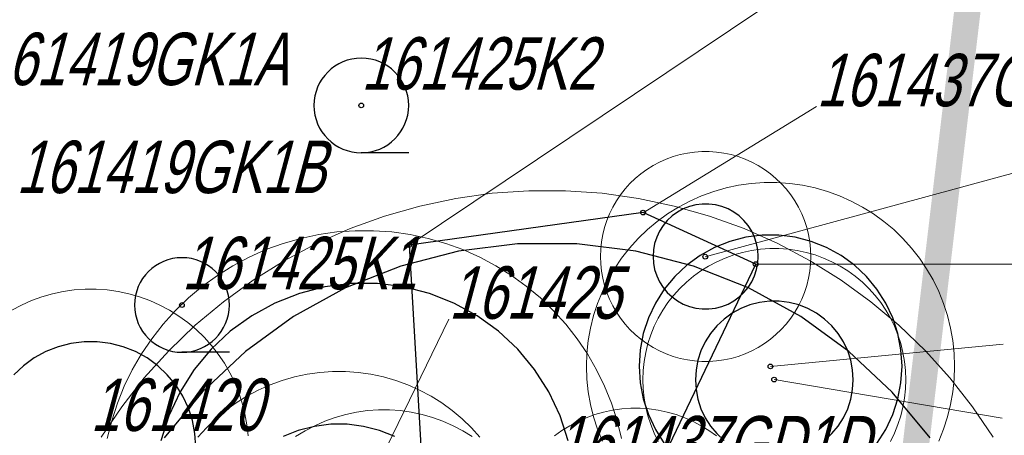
# Model space of a CAD drawing. Header units: metres. Extents: x 7419449 to 7420144, y 5549519 to 5549653.
# Tile 55 of 67: x 7419561 to 7419580, y 5549534 to 5549542. Entities that reach past the tile are written whole.
import ezdxf
from ezdxf.enums import TextEntityAlignment as Align
from ezdxf.lldxf.tags import DXFTag

# ---------------------------------------------------------------- set-up
doc = ezdxf.new("R2010")
doc.units = ezdxf.units.M
doc.layers.add('_4_GRANICA_OPRACOWANIA', color=146, linetype='2', lineweight=53, transparency=0.2)
doc.layers.add('_4_korony', color=7, linetype='Continuous', lineweight=25, true_color=0x7aa300)
for name, color, linetype, lineweight in [('_4_krzewy istniejące', 86, 'Continuous', 30), ('_4_NUMERY_PIKIET', 7, 'Continuous', 15), ('_4_SOD', 30, 'Continuous', 20)]:
    doc.layers.add(name, color=color, linetype=linetype, lineweight=lineweight)
doc.layers.add('_4_PUNKT_INWENTARYZACYJNY', color=7, linetype='Continuous')
doc.styles.add('STANDARD-Working1250', font='arial.ttf', dxfattribs={"height": 2.5})
tags = doc.linetypes.add('2', pattern=[0.9, 0.6, -0.3]).pattern_tags.tags
tags[6:7] = [DXFTag(74, 4), DXFTag(75, 0), DXFTag(340, '0'), DXFTag(46, 1.0), DXFTag(50, 0.0), DXFTag(44, 0.0), DXFTag(45, 0.0)]
tags[4:5] = [DXFTag(74, 4), DXFTag(75, 0), DXFTag(340, '0'), DXFTag(46, 1.0), DXFTag(50, 0.0), DXFTag(44, 0.0), DXFTag(45, 0.0)]

# ---------------------------------------------------------------- blocks, each defined once
blk = doc.blocks.new('A$C38776EB9')
at = {"linetype": 'Continuous', "transparency": 33554623}
blk.add_line((-0.525, -0.525), (0, -0.525), dxfattribs=at)
blk.add_circle((0, 0), 0.525, dxfattribs=at)

msp = doc.modelspace()

# ---------------------------------------------------------------- linework, layer by layer
at = {"layer": '_4_GRANICA_OPRACOWANIA', "lineweight": 30, "ltscale": 3, "const_width": 0.5}
msp.add_lwpolyline([(7419450.062, 5549530.83), (7419458.91, 5549530.45), (7419461.94, 5549530.29), (7419468.08, 5549529.97), (7419483.43, 5549529.18), (7419523.94, 5549526.59), (7419538.19, 5549526.4), (7419548.95, 5549525.8), (7419576.9, 5549524.47), (7419583.97, 5549584.15), (7419584.48, 5549588.54), (7419590.93, 5549644.33), (7419562.5, 5549640.55), (7419487.71, 5549630.61), (7419482.9, 5549629.97), (7419478.25, 5549627.12), (7419462.12, 5549617.26), (7419459.99, 5549593.07), (7419450.09, 5549531.19)], close=True, dxfattribs=at)
at = {"layer": '_4_korony', "linetype": 'Continuous', "flags": 128}
msp.add_lwpolyline([(7419575.038, 5549537.654), (7419575.03, 5549537.779), (7419575.007, 5549537.903), (7419574.968, 5549538.022), (7419574.914, 5549538.136), (7419574.847, 5549538.242), (7419574.767, 5549538.339), (7419574.675, 5549538.425), (7419574.574, 5549538.498), (7419574.464, 5549538.559), (7419574.347, 5549538.605), (7419574.225, 5549538.636), (7419574.101, 5549538.652), (7419573.975, 5549538.652), (7419573.851, 5549538.636), (7419573.729, 5549538.605), (7419573.612, 5549538.559), (7419573.502, 5549538.498), (7419573.401, 5549538.425), (7419573.309, 5549538.339), (7419573.229, 5549538.242), (7419573.162, 5549538.136), (7419573.108, 5549538.022), (7419573.069, 5549537.903), (7419573.046, 5549537.779), (7419573.038, 5549537.654), (7419573.046, 5549537.529), (7419573.069, 5549537.405), (7419573.108, 5549537.286), (7419573.162, 5549537.172), (7419573.229, 5549537.066), (7419573.309, 5549536.969), (7419573.401, 5549536.883), (7419573.502, 5549536.81), (7419573.612, 5549536.749), (7419573.729, 5549536.703), (7419573.851, 5549536.672), (7419573.975, 5549536.656), (7419574.101, 5549536.656), (7419574.225, 5549536.672), (7419574.347, 5549536.703), (7419574.464, 5549536.749), (7419574.574, 5549536.81), (7419574.675, 5549536.883), (7419574.767, 5549536.969), (7419574.847, 5549537.066), (7419574.914, 5549537.172), (7419574.968, 5549537.286), (7419575.007, 5549537.405), (7419575.03, 5549537.529)], close=True, dxfattribs=at)
for points in [[(7419577.296, 5549534.095), (7419577.464, 5549534.36), (7419577.597, 5549534.644), (7419577.694, 5549534.942), (7419577.753, 5549535.251), (7419577.773, 5549535.564), (7419577.753, 5549535.877), (7419577.694, 5549536.186), (7419577.597, 5549536.484), (7419577.464, 5549536.768), (7419577.296, 5549537.033), (7419577.095, 5549537.275), (7419576.867, 5549537.49), (7419576.613, 5549537.675), (7419576.337, 5549537.826), (7419576.046, 5549537.942), (7419575.741, 5549538.02), (7419575.43, 5549538.059), (7419575.116, 5549538.059), (7419574.805, 5549538.02), (7419574.5, 5549537.942), (7419574.209, 5549537.826), (7419573.933, 5549537.675), (7419573.679, 5549537.49), (7419573.451, 5549537.275), (7419573.25, 5549537.033), (7419573.082, 5549536.768), (7419572.949, 5549536.484), (7419572.852, 5549536.186), (7419572.793, 5549535.877), (7419572.773, 5549535.564), (7419572.793, 5549535.251), (7419572.852, 5549534.942), (7419572.949, 5549534.644), (7419573.082, 5549534.36), (7419573.25, 5549534.095)], [(7419578.305, 5549534.202), (7419577.585, 5549535.073), (7419576.761, 5549535.847), (7419575.846, 5549536.511), (7419574.856, 5549537.055), (7419573.805, 5549537.472), (7419572.71, 5549537.753), (7419571.589, 5549537.894), (7419570.459, 5549537.894), (7419569.338, 5549537.753), (7419568.243, 5549537.472), (7419567.192, 5549537.055), (7419566.202, 5549536.511), (7419565.287, 5549535.847), (7419564.463, 5549535.073), (7419563.743, 5549534.202)], [(7419571.424, 5549534.143), (7419571.269, 5549534.62), (7419571.055, 5549535.075), (7419570.786, 5549535.499), (7419570.466, 5549535.886), (7419570.1, 5549536.23), (7419569.693, 5549536.525), (7419569.253, 5549536.767), (7419568.786, 5549536.952), (7419568.3, 5549537.077), (7419567.801, 5549537.14), (7419567.299, 5549537.14), (7419566.8, 5549537.077), (7419566.314, 5549536.952), (7419565.847, 5549536.767), (7419565.407, 5549536.525), (7419565, 5549536.23), (7419564.634, 5549535.886), (7419564.314, 5549535.499), (7419564.045, 5549535.075), (7419563.831, 5549534.62), (7419563.676, 5549534.143)], [(7419576.301, 5549534.151), (7419576.438, 5549534.28), (7419576.559, 5549534.425), (7419576.659, 5549534.584), (7419576.74, 5549534.755), (7419576.798, 5549534.934), (7419576.833, 5549535.119), (7419576.845, 5549535.307), (7419576.833, 5549535.495), (7419576.798, 5549535.68), (7419576.74, 5549535.859), (7419576.659, 5549536.03), (7419576.559, 5549536.189), (7419576.438, 5549536.334), (7419576.301, 5549536.463), (7419576.149, 5549536.573), (7419575.984, 5549536.664), (7419575.809, 5549536.734), (7419575.626, 5549536.78), (7419575.439, 5549536.804), (7419575.251, 5549536.804), (7419575.064, 5549536.78), (7419574.881, 5549536.734), (7419574.706, 5549536.664), (7419574.541, 5549536.573), (7419574.389, 5549536.463), (7419574.252, 5549536.334), (7419574.131, 5549536.189), (7419574.031, 5549536.03), (7419573.95, 5549535.859), (7419573.892, 5549535.68), (7419573.857, 5549535.495), (7419573.845, 5549535.307), (7419573.857, 5549535.119), (7419573.892, 5549534.934), (7419573.95, 5549534.755), (7419574.031, 5549534.584), (7419574.131, 5549534.425), (7419574.252, 5549534.28), (7419574.389, 5549534.151)], [(7419564.344, 5549534.032), (7419564.328, 5549534.283), (7419564.281, 5549534.529), (7419564.204, 5549534.768), (7419564.097, 5549534.996), (7419563.962, 5549535.208), (7419563.802, 5549535.401), (7419563.619, 5549535.573), (7419563.416, 5549535.721), (7419563.196, 5549535.842), (7419562.962, 5549535.934), (7419562.719, 5549535.997), (7419562.47, 5549536.028), (7419562.218, 5549536.028), (7419561.969, 5549535.997), (7419561.726, 5549535.934), (7419561.492, 5549535.842), (7419561.272, 5549535.721), (7419561.069, 5549535.573), (7419560.886, 5549535.401)], [(7419568.13, 5549534.225), (7419567.839, 5549534.341), (7419567.534, 5549534.419), (7419567.223, 5549534.458), (7419566.909, 5549534.458), (7419566.598, 5549534.419), (7419566.293, 5549534.341), (7419566.002, 5549534.225)]]:
    msp.add_lwpolyline(points, dxfattribs=at)
at = {"layer": '_4_krzewy istniejące'}
msp.add_lwpolyline([(7419574.99, 5549537.51), (7419572.85, 5549538.49), (7419568.4, 5549537.87), (7419568.71, 5549532.52), (7419572.659, 5549532.62), (7419574.99, 5549537.51)], dxfattribs=at)
at = {"layer": '_4_NUMERY_PIKIET'}
for points in [[(7419568.4, 5549537.87), (7419575.128, 5549542.383)], [(7419572.848, 5549538.485), (7419576.148, 5549540.51)], [(7419574.03, 5549537.65), (7419580.072, 5549539.292)], [(7419574.99, 5549537.51), (7419585.336, 5549537.51)], [(7419567.55, 5549533.15), (7419569.154, 5549536.463)], [(7419575.27, 5549535.56), (7419579.697, 5549535.987)], [(7419575.34, 5549535.31), (7419579.679, 5549534.575)]]:
    msp.add_lwpolyline(points, dxfattribs=at)
at = {"layer": '_4_PUNKT_INWENTARYZACYJNY'}
for centre in [(7419567.49, 5549540.53), (7419572.85, 5549538.49), (7419568.4, 5549537.87), (7419574.03, 5549537.65), (7419574.99, 5549537.51), (7419564.08, 5549536.73), (7419575.27, 5549535.56), (7419575.34, 5549535.31)]:
    msp.add_circle(centre, 0.045, dxfattribs=at)
at = {"layer": '_4_SOD', "flags": 128}
msp.add_lwpolyline([(7419576.038, 5549537.654), (7419576.033, 5549537.794), (7419576.019, 5549537.932), (7419575.994, 5549538.07), (7419575.961, 5549538.205), (7419575.917, 5549538.338), (7419575.865, 5549538.467), (7419575.804, 5549538.593), (7419575.734, 5549538.714), (7419575.656, 5549538.83), (7419575.57, 5549538.94), (7419575.477, 5549539.043), (7419575.376, 5549539.14), (7419575.269, 5549539.23), (7419575.156, 5549539.312), (7419575.038, 5549539.386), (7419574.915, 5549539.452), (7419574.787, 5549539.508), (7419574.656, 5549539.556), (7419574.522, 5549539.595), (7419574.385, 5549539.624), (7419574.247, 5549539.643), (7419574.108, 5549539.653), (7419573.968, 5549539.653), (7419573.829, 5549539.643), (7419573.691, 5549539.624), (7419573.554, 5549539.595), (7419573.42, 5549539.556), (7419573.289, 5549539.508), (7419573.161, 5549539.452), (7419573.038, 5549539.386), (7419572.92, 5549539.312), (7419572.807, 5549539.23), (7419572.7, 5549539.14), (7419572.599, 5549539.043), (7419572.506, 5549538.94), (7419572.42, 5549538.83), (7419572.342, 5549538.714), (7419572.272, 5549538.593), (7419572.211, 5549538.467), (7419572.159, 5549538.338), (7419572.115, 5549538.205), (7419572.082, 5549538.07), (7419572.057, 5549537.932), (7419572.043, 5549537.794), (7419572.038, 5549537.654), (7419572.043, 5549537.514), (7419572.057, 5549537.376), (7419572.082, 5549537.238), (7419572.115, 5549537.103), (7419572.159, 5549536.97), (7419572.211, 5549536.841), (7419572.272, 5549536.715), (7419572.342, 5549536.594), (7419572.42, 5549536.478), (7419572.506, 5549536.368), (7419572.599, 5549536.265), (7419572.7, 5549536.168), (7419572.807, 5549536.078), (7419572.92, 5549535.996), (7419573.038, 5549535.922), (7419573.161, 5549535.856), (7419573.289, 5549535.8), (7419573.42, 5549535.752), (7419573.554, 5549535.713), (7419573.691, 5549535.684), (7419573.829, 5549535.665), (7419573.968, 5549535.655), (7419574.108, 5549535.655), (7419574.247, 5549535.665), (7419574.385, 5549535.684), (7419574.522, 5549535.713), (7419574.656, 5549535.752), (7419574.787, 5549535.8), (7419574.915, 5549535.856), (7419575.038, 5549535.922), (7419575.156, 5549535.996), (7419575.269, 5549536.078), (7419575.376, 5549536.168), (7419575.477, 5549536.265), (7419575.57, 5549536.368), (7419575.656, 5549536.478), (7419575.734, 5549536.594), (7419575.804, 5549536.715), (7419575.865, 5549536.841), (7419575.917, 5549536.97), (7419575.961, 5549537.103), (7419575.994, 5549537.238), (7419576.019, 5549537.376), (7419576.033, 5549537.514)], close=True, dxfattribs=at)
for points in [[(7419578.47, 5549534.14), (7419578.562, 5549534.367), (7419578.637, 5549534.599), (7419578.697, 5549534.836), (7419578.739, 5549535.077), (7419578.764, 5549535.32), (7419578.773, 5549535.564), (7419578.764, 5549535.808), (7419578.739, 5549536.051), (7419578.697, 5549536.292), (7419578.637, 5549536.529), (7419578.562, 5549536.761), (7419578.47, 5549536.988), (7419578.363, 5549537.207), (7419578.241, 5549537.419), (7419578.105, 5549537.621), (7419577.954, 5549537.814), (7419577.791, 5549537.995), (7419577.615, 5549538.165), (7419577.428, 5549538.322), (7419577.23, 5549538.466), (7419577.023, 5549538.595), (7419576.807, 5549538.71), (7419576.584, 5549538.809), (7419576.355, 5549538.893), (7419576.12, 5549538.96), (7419575.881, 5549539.011), (7419575.639, 5549539.045), (7419575.395, 5549539.062), (7419575.151, 5549539.062), (7419574.907, 5549539.045), (7419574.665, 5549539.011), (7419574.426, 5549538.96), (7419574.191, 5549538.893), (7419573.962, 5549538.809), (7419573.739, 5549538.71), (7419573.523, 5549538.595), (7419573.316, 5549538.466), (7419573.118, 5549538.322), (7419572.931, 5549538.165), (7419572.755, 5549537.995), (7419572.592, 5549537.814), (7419572.441, 5549537.621), (7419572.305, 5549537.419), (7419572.183, 5549537.207), (7419572.076, 5549536.988), (7419571.984, 5549536.761), (7419571.909, 5549536.529), (7419571.849, 5549536.292), (7419571.807, 5549536.051), (7419571.782, 5549535.808), (7419571.773, 5549535.564), (7419571.782, 5549535.32), (7419571.807, 5549535.077), (7419571.849, 5549534.836), (7419571.909, 5549534.599), (7419571.984, 5549534.367), (7419572.076, 5549534.14)], [(7419579.504, 5549534.211), (7419579.114, 5549534.79), (7419578.684, 5549535.34), (7419578.217, 5549535.859), (7419577.715, 5549536.343), (7419577.181, 5549536.792), (7419576.616, 5549537.202), (7419576.024, 5549537.572), (7419575.408, 5549537.9), (7419574.77, 5549538.184), (7419574.114, 5549538.423), (7419573.443, 5549538.615), (7419572.76, 5549538.76), (7419572.069, 5549538.857), (7419571.373, 5549538.906), (7419570.675, 5549538.906), (7419569.979, 5549538.857), (7419569.288, 5549538.76), (7419568.605, 5549538.615), (7419567.934, 5549538.423), (7419567.278, 5549538.184), (7419566.64, 5549537.9), (7419566.024, 5549537.572), (7419565.432, 5549537.202), (7419564.867, 5549536.792), (7419564.333, 5549536.343), (7419563.831, 5549535.859), (7419563.364, 5549535.34), (7419562.934, 5549534.79), (7419562.544, 5549534.211)], [(7419572.441, 5549534.188), (7419572.356, 5549534.526), (7419572.248, 5549534.858), (7419572.118, 5549535.182), (7419571.965, 5549535.495), (7419571.79, 5549535.798), (7419571.595, 5549536.087), (7419571.38, 5549536.362), (7419571.147, 5549536.621), (7419570.896, 5549536.864), (7419570.628, 5549537.088), (7419570.346, 5549537.293), (7419570.05, 5549537.478), (7419569.742, 5549537.642), (7419569.423, 5549537.784), (7419569.095, 5549537.903), (7419568.76, 5549537.999), (7419568.418, 5549538.072), (7419568.073, 5549538.121), (7419567.724, 5549538.145), (7419567.376, 5549538.145), (7419567.027, 5549538.121), (7419566.682, 5549538.072), (7419566.34, 5549537.999), (7419566.005, 5549537.903), (7419565.677, 5549537.784), (7419565.358, 5549537.642), (7419565.05, 5549537.478), (7419564.754, 5549537.293), (7419564.472, 5549537.088), (7419564.204, 5549536.864), (7419563.953, 5549536.621), (7419563.72, 5549536.362), (7419563.505, 5549536.087), (7419563.31, 5549535.798), (7419563.135, 5549535.495), (7419562.982, 5549535.182), (7419562.852, 5549534.858), (7419562.744, 5549534.526), (7419562.659, 5549534.188)], [(7419577.552, 5549534.133), (7419577.629, 5549534.29), (7419577.694, 5549534.452), (7419577.748, 5549534.618), (7419577.79, 5549534.787), (7419577.821, 5549534.959), (7419577.839, 5549535.133), (7419577.845, 5549535.307), (7419577.839, 5549535.481), (7419577.821, 5549535.655), (7419577.79, 5549535.827), (7419577.748, 5549535.996), (7419577.694, 5549536.162), (7419577.629, 5549536.324), (7419577.552, 5549536.481), (7419577.465, 5549536.632), (7419577.368, 5549536.776), (7419577.26, 5549536.914), (7419577.143, 5549537.044), (7419577.018, 5549537.165), (7419576.884, 5549537.277), (7419576.743, 5549537.38), (7419576.595, 5549537.472), (7419576.441, 5549537.554), (7419576.282, 5549537.625), (7419576.118, 5549537.685), (7419575.95, 5549537.733), (7419575.779, 5549537.769), (7419575.606, 5549537.793), (7419575.432, 5549537.805), (7419575.258, 5549537.805), (7419575.084, 5549537.793), (7419574.911, 5549537.769), (7419574.74, 5549537.733), (7419574.572, 5549537.685), (7419574.408, 5549537.625), (7419574.249, 5549537.554), (7419574.095, 5549537.472), (7419573.947, 5549537.38), (7419573.806, 5549537.277), (7419573.672, 5549537.165), (7419573.547, 5549537.044), (7419573.43, 5549536.914), (7419573.322, 5549536.776), (7419573.225, 5549536.632), (7419573.138, 5549536.481), (7419573.061, 5549536.324), (7419572.996, 5549536.162), (7419572.942, 5549535.996), (7419572.9, 5549535.827), (7419572.869, 5549535.655), (7419572.851, 5549535.481), (7419572.845, 5549535.307), (7419572.851, 5549535.133), (7419572.869, 5549534.959), (7419572.9, 5549534.787), (7419572.942, 5549534.618), (7419572.996, 5549534.452), (7419573.061, 5549534.29), (7419573.138, 5549534.133)], [(7419565.337, 5549534.241), (7419565.315, 5549534.45), (7419565.278, 5549534.656), (7419565.228, 5549534.859), (7419565.163, 5549535.058), (7419565.085, 5549535.252), (7419564.993, 5549535.44), (7419564.888, 5549535.622), (7419564.771, 5549535.795), (7419564.642, 5549535.96), (7419564.502, 5549536.116), (7419564.351, 5549536.261), (7419564.191, 5549536.396), (7419564.022, 5549536.519), (7419563.844, 5549536.63), (7419563.659, 5549536.728), (7419563.468, 5549536.814), (7419563.271, 5549536.885), (7419563.07, 5549536.943), (7419562.865, 5549536.986), (7419562.658, 5549537.016), (7419562.449, 5549537.03), (7419562.239, 5549537.03), (7419562.03, 5549537.016), (7419561.823, 5549536.986), (7419561.618, 5549536.943), (7419561.417, 5549536.885), (7419561.22, 5549536.814), (7419561.029, 5549536.728), (7419560.844, 5549536.63)], [(7419569.747, 5549534.213), (7419569.584, 5549534.394), (7419569.408, 5549534.564), (7419569.221, 5549534.721), (7419569.023, 5549534.865), (7419568.816, 5549534.994), (7419568.6, 5549535.109), (7419568.377, 5549535.208), (7419568.148, 5549535.292), (7419567.913, 5549535.359), (7419567.674, 5549535.41), (7419567.432, 5549535.444), (7419567.188, 5549535.461), (7419566.944, 5549535.461), (7419566.7, 5549535.444), (7419566.458, 5549535.41), (7419566.219, 5549535.359), (7419565.984, 5549535.292), (7419565.755, 5549535.208), (7419565.532, 5549535.109), (7419565.316, 5549534.994), (7419565.109, 5549534.865), (7419564.911, 5549534.721), (7419564.724, 5549534.564), (7419564.548, 5549534.394), (7419564.385, 5549534.213)], [(7419569.598, 5549534.223), (7419569.42, 5549534.334), (7419569.235, 5549534.432), (7419569.044, 5549534.518), (7419568.847, 5549534.589), (7419568.646, 5549534.647), (7419568.441, 5549534.69), (7419568.234, 5549534.72), (7419568.025, 5549534.734), (7419567.815, 5549534.734), (7419567.606, 5549534.72), (7419567.399, 5549534.69), (7419567.194, 5549534.647), (7419566.993, 5549534.589), (7419566.796, 5549534.518), (7419566.605, 5549534.432), (7419566.42, 5549534.334), (7419566.242, 5549534.223)], [(7419574.243, 5549534.236), (7419574.102, 5549534.339), (7419573.954, 5549534.431), (7419573.8, 5549534.513), (7419573.641, 5549534.584), (7419573.477, 5549534.644), (7419573.309, 5549534.692), (7419573.138, 5549534.728), (7419572.965, 5549534.752), (7419572.791, 5549534.764), (7419572.617, 5549534.764), (7419572.443, 5549534.752), (7419572.27, 5549534.728), (7419572.099, 5549534.692), (7419571.931, 5549534.644), (7419571.767, 5549534.584), (7419571.608, 5549534.513), (7419571.454, 5549534.431), (7419571.306, 5549534.339), (7419571.165, 5549534.236)]]:
    msp.add_lwpolyline(points, dxfattribs=at)

# ---------------------------------------------------------------- block references
at = {"layer": '_4_krzewy istniejące', "transparency": 33554687, "xscale": -1.716736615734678, "yscale": 1.716736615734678, "zscale": 1.716736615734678}
for p in [(7419567.49, 5549540.53), (7419564.08, 5549536.73)]:
    msp.add_blockref('A$C38776EB9', p, dxfattribs=at)

# ---------------------------------------------------------------- texts
at = {"layer": '_4_NUMERY_PIKIET', "style": 'STANDARD-Working1250', "oblique": 15, "width": 0.7}
for s, p in [('161419GK1A', (7419560.22, 5549540.616)), ('161425K2', (7419567.49, 5549540.53)), ('161437GD1B', (7419576.148, 5549540.214)), ('161419GK1B', (7419560.93, 5549538.56)), ('161425K1', (7419564.08, 5549536.73)), ('161425', (7419569.154, 5549536.167)), ('161420', (7419562.34, 5549534.03)), ('161437GD1D', (7419571.165, 5549533.316))]:
    msp.add_text(s, height=1, dxfattribs=at).set_placement(p, align=Align.BOTTOM_LEFT)

doc.saveas('drawing.dxf')
